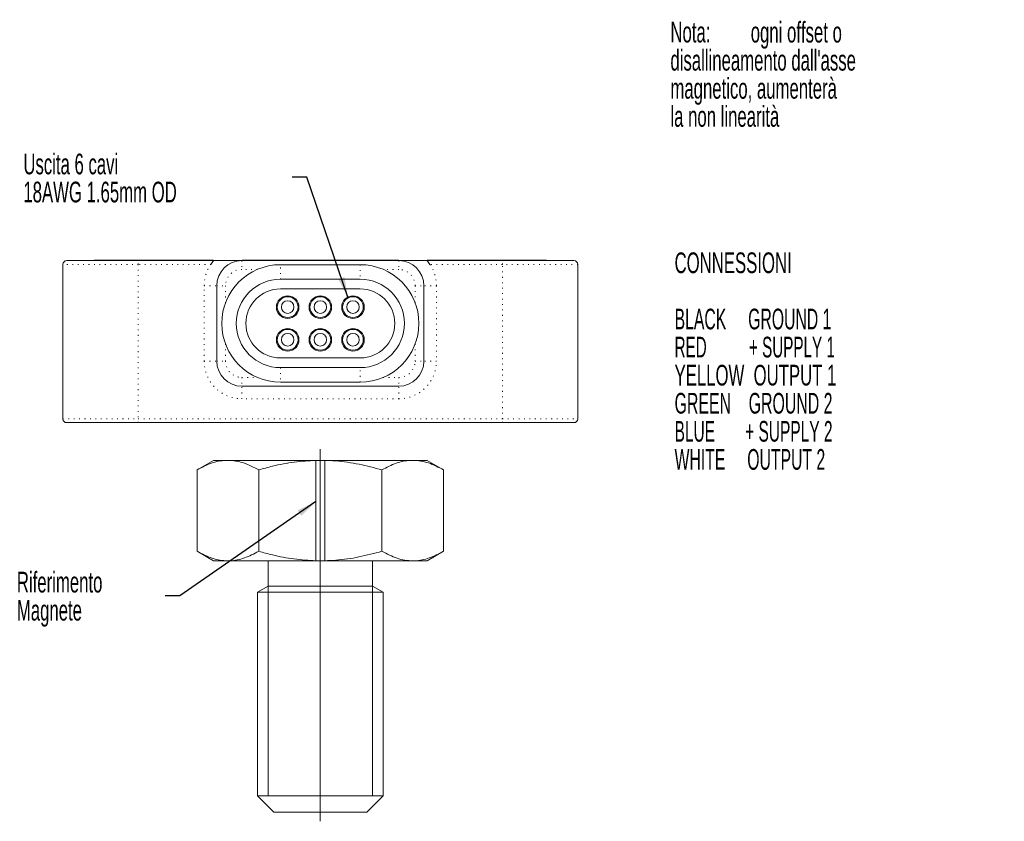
# Model space of a CAD drawing. Header units: millimetres. Extents: x 61 to 501, y 93 to 402.
# Tile 1 of 3: x 78 to 211, y 93 to 202. Entities that reach past the tile are written whole.
import ezdxf

# ---------------------------------------------------------------- set-up
doc = ezdxf.new("R2010")
doc.units = ezdxf.units.MM
doc.linetypes.add('DOT2', pattern=[0.635, 0, -0.635])
doc.layers.add('LINEE_SOTTILI', color=7, linetype='Continuous')
doc.styles.add('SLDTEXTSTYLE0', font='TXT', dxfattribs={"width": 0.605})
doc.styles.add('SLDTEXTSTYLE1', font='TXT', dxfattribs={"width": 0.57})
doc.styles.add('SLDTEXTSTYLE2', font='TXT', dxfattribs={"width": 0.550217})
doc.styles.add('SLDTEXTSTYLE3', font='TXT', dxfattribs={"width": 0.574118})
doc.styles.add('SLDTEXTSTYLE4', font='TXT', dxfattribs={"width": 0.56})
doc.dimstyles.new('SLDDIMSTYLE3', dxfattribs={"dimtxt": 0.18, "dimasz": 2.7, "dimexe": 0, "dimexo": 0.0625, "dimgap": 0, "dimtad": 0, "dimtih": 1, "dimtoh": 1, "dimdec": 0, "dimrnd": 1e-09, "dimzin": 0, "dimdsep": 46, "dimtxsty": 'Standard', "dimsah": 1, "dimcen": 0.09, "dimadec": 0, "dimazin": 0, "dimtfac": 2.7, "dimtdec": 0, "dimtofl": 0, "dimtmove": 0, "dimatfit": 3, "dimfxl": 0, "dimfrac": 2, "dimtolj": 1, "dimtzin": 0, "dimarcsym": 0})

# ---------------------------------------------------------------- blocks, each defined once
blk = doc.blocks.new('SW_NOTE_0')
at = {"layer": 'LINEE_SOTTILI', "color": 0, "char_height": 2.8, "attachment_point": 1}
for s, insert, style in [('CONNESSIONI', (0, 3.61), 'SLDTEXTSTYLE0'), ('BLACK     GROUND 1', (0, -4), 'SLDTEXTSTYLE1'), ('RED          + SUPPLY 1', (0, -7.8), 'SLDTEXTSTYLE2'), ('YELLOW  OUTPUT 1', (0, -11.6), 'SLDTEXTSTYLE0'), ('GREEN    GROUND 2', (0, -15.4), 'SLDTEXTSTYLE3'), ('BLUE       + SUPPLY 2', (0, -19.2), 'SLDTEXTSTYLE4'), ('WHITE     OUTPUT 2', (0, -23), 'SLDTEXTSTYLE1')]:
    blk.add_mtext(s, dxfattribs=dict(at, insert=insert, style=style))
blk = doc.blocks.new('SW_NOTE_4')
at = {"layer": 'LINEE_SOTTILI', "color": 0, "char_height": 2.8, "attachment_point": 1, "style": 'SLDTEXTSTYLE0'}
for s, insert in [('Nota:', (0, 3.61)), ('ogni offset o', (10.87, 3.6)), ("disallineamento dall'asse", (0, -0.2)), ('magnetico, aumenterà', (0, -4)), ('la non linearità', (0, -7.8))]:
    blk.add_mtext(s, dxfattribs=dict(at, insert=insert))
blk = doc.blocks.new('SW_NOTE_5')
at = {"layer": 'LINEE_SOTTILI', "color": 0, "char_height": 2.8, "attachment_point": 1, "style": 'SLDTEXTSTYLE0'}
for s, insert in [('Uscita 6 cavi', (-36.39, 3.2)), ('18AWG 1.65mm OD', (-36.39, -0.6))]:
    blk.add_mtext(s, dxfattribs=dict(at, insert=insert))
blk = doc.blocks.new('SW_NOTE_6')
at = {"layer": 'LINEE_SOTTILI', "color": 0, "char_height": 2.8, "attachment_point": 1, "style": 'SLDTEXTSTYLE0'}
for s, insert in [('Riferimento', (-20.08, 3.24)), ('Magnete', (-20.08, -0.56))]:
    blk.add_mtext(s, dxfattribs=dict(at, insert=insert))

msp = doc.modelspace()

# ---------------------------------------------------------------- linework, layer by layer
at = {"color": 7, "linetype": 'Continuous', "lineweight": 15}
for p, q in [((83.58187, 147.69984), (83.58187, 168.60984)), ((84.09187, 169.11984), (93.78187, 169.11984)), ((87.83187, 169.11984), (87.83187, 169.18784)), ((87.83187, 169.18784), (93.27187, 169.18784)), ((103.95529, 169.18784), (93.27187, 169.18784)), ((93.78187, 169.11984), (103.92099, 169.11984)), ((107.80687, 169.11984), (129.05687, 169.11984)), ((129.00661, 169.18784), (107.85713, 169.18784)), ((113.03437, 168.56734), (123.82937, 168.56734)), ((143.59187, 169.18784), (132.90845, 169.18784)), ((132.94275, 169.11984), (143.08187, 169.11984)), ((143.08187, 169.11984), (152.77187, 169.11984)), ((143.59187, 169.18784), (149.03187, 169.18784)), ((149.03187, 169.18784), (149.03187, 169.11984)), ((153.28187, 168.60984), (153.28187, 147.69984)), ((104.40687, 155.51984), (104.40687, 165.71984)), ((123.82937, 166.60435), (113.03437, 166.60435)), ((123.82937, 165.29484), (113.03437, 165.29484)), ((132.45687, 165.71984), (132.45687, 155.51984)), ((113.04926, 163.84984), (112.87147, 163.84984)), ((115.15226, 163.84984), (114.97447, 163.84984)), ((117.46926, 163.84984), (117.29147, 163.84984)), ((119.57226, 163.84984), (119.39447, 163.84984)), ((121.88926, 163.84984), (121.71147, 163.84984)), ((123.99226, 163.84984), (123.81447, 163.84984)), ((113.03437, 155.94484), (123.82937, 155.94484)), ((113.03437, 154.63533), (123.82937, 154.63533)), ((129.05687, 152.11984), (107.80687, 152.11984)), ((123.82937, 152.67234), (113.03437, 152.67234)), ((93.78187, 147.18984), (84.09187, 147.18984)), ((143.08187, 147.18984), (93.78187, 147.18984)), ((152.77187, 147.18984), (143.08187, 147.18984)), ((103.98187, 142.08984), (101.74645, 140.79922)), ((103.98187, 142.08984), (105.9178, 142.08984)), ((105.9178, 142.08984), (117.83699, 142.08984)), ((117.83687, 142.08277), (117.83699, 142.08984)), ((117.83687, 128.49691), (117.83687, 142.08277)), ((119.02674, 142.08984), (117.83699, 142.08984)), ((119.02674, 142.08984), (119.02687, 142.08277)), ((119.02674, 142.08984), (130.94594, 142.08984)), ((119.02687, 142.08277), (119.02687, 128.49691)), ((130.94594, 142.08984), (132.88187, 142.08984)), ((135.11729, 140.79922), (132.88187, 142.08984)), ((101.74645, 129.78046), (101.74645, 140.79922)), ((110.08916, 129.78046), (110.08916, 140.79922)), ((126.77458, 129.78046), (126.77458, 140.79922)), ((135.11729, 129.78046), (135.11729, 140.79922)), ((101.74645, 129.78046), (103.98187, 128.48984)), ((132.88187, 128.48984), (135.11729, 129.78046)), ((103.98187, 128.48984), (105.9178, 128.48984)), ((105.9178, 128.48984), (117.83699, 128.48984)), ((111.37687, 128.48984), (111.37687, 125.07411)), ((117.83699, 128.48984), (117.83687, 128.49691)), ((119.02674, 128.48984), (117.83699, 128.48984)), ((119.02687, 128.49691), (119.02674, 128.48984)), ((119.02674, 128.48984), (130.94594, 128.48984)), ((125.48687, 125.07411), (125.48687, 128.48984)), ((130.94594, 128.48984), (132.88187, 128.48984)), ((111.37687, 125.07411), (109.93187, 124.23984)), ((109.93187, 124.23984), (109.93187, 96.69984)), ((126.93187, 124.23984), (109.93187, 124.23984)), ((125.48687, 125.07411), (111.37687, 125.07411)), ((126.93187, 124.23984), (125.48687, 125.07411)), ((126.93187, 96.69984), (126.93187, 124.23984)), ((109.93187, 96.69984), (112.14187, 94.48984)), ((109.93187, 96.69984), (126.93187, 96.69984)), ((124.72187, 94.48984), (126.93187, 96.69984)), ((124.72187, 94.48984), (112.14187, 94.48984))]:
    msp.add_line(p, q, dxfattribs=at)
at = {"color": 8, "linetype": 'DOT2', "lineweight": 0}
for p, q in [((93.78187, 168.60984), (83.58187, 168.60984)), ((93.27187, 169.18784), (93.27187, 169.11984)), ((93.78187, 168.60984), (93.78187, 169.11984)), ((93.78187, 168.60984), (93.78187, 147.69984)), ((103.60474, 168.60984), (93.78187, 168.60984)), ((107.80687, 169.11984), (107.80687, 167.92984)), ((113.03437, 166.60435), (113.03437, 168.56734)), ((123.82937, 168.56734), (123.82937, 166.60435)), ((129.05687, 169.11984), (129.05687, 167.92984)), ((143.08187, 168.60984), (133.259, 168.60984)), ((143.08187, 168.60984), (143.08187, 169.11984)), ((143.08187, 147.69984), (143.08187, 168.60984)), ((153.28187, 168.60984), (143.08187, 168.60984)), ((143.59187, 169.11984), (143.59187, 169.18784)), ((109.91561, 167.92984), (107.80687, 167.92984)), ((129.05687, 167.92984), (126.94813, 167.92984)), ((102.70687, 165.71984), (104.40687, 165.71984)), ((102.70687, 155.51984), (102.70687, 165.71984)), ((104.40687, 165.71984), (105.59687, 165.71984)), ((105.59687, 165.71984), (105.59687, 163.42097)), ((131.26687, 165.71984), (132.45687, 165.71984)), ((131.26687, 163.42097), (131.26687, 165.71984)), ((134.15687, 165.71984), (132.45687, 165.71984)), ((134.15687, 165.71984), (134.15687, 155.51984)), ((105.59687, 157.8187), (105.59687, 155.51984)), ((131.26687, 155.51984), (131.26687, 157.8187)), ((102.70687, 155.51984), (104.40687, 155.51984)), ((104.40687, 155.51984), (105.59687, 155.51984)), ((113.03437, 154.63533), (113.03437, 152.67234)), ((123.82937, 152.67234), (123.82937, 154.63533)), ((131.26687, 155.51984), (132.45687, 155.51984)), ((134.15687, 155.51984), (132.45687, 155.51984)), ((107.80687, 153.30984), (109.91561, 153.30984)), ((107.80687, 153.30984), (107.80687, 152.11984)), ((126.94813, 153.30984), (129.05687, 153.30984)), ((129.05687, 153.30984), (129.05687, 152.11984)), ((107.80687, 150.41984), (107.80687, 152.11984)), ((129.05687, 150.41984), (129.05687, 152.11984)), ((129.05687, 150.41984), (107.80687, 150.41984)), ((83.58187, 147.69984), (93.78187, 147.69984)), ((93.78187, 147.69984), (143.08187, 147.69984)), ((93.78187, 147.18984), (93.78187, 147.69984)), ((143.08187, 147.69984), (153.28187, 147.69984)), ((143.08187, 147.18984), (143.08187, 147.69984))]:
    msp.add_line(p, q, dxfattribs=at)
at = {"color": 7, "linetype": 'Continuous', "lineweight": 15}
for centre, radius in [((114.01187, 162.82984), 1.53), ((114.01187, 162.82984), 1.4025), ((118.43187, 162.82984), 1.53), ((118.43187, 162.82984), 1.4025), ((122.85187, 162.82984), 1.53), ((122.85187, 162.82984), 1.4025), ((114.01187, 162.82984), 0.85), ((118.43187, 162.82984), 0.85), ((122.85187, 162.82984), 0.85), ((114.01187, 158.40984), 1.53), ((114.01187, 158.40984), 1.4025), ((114.01187, 158.40984), 0.85), ((118.43187, 158.40984), 1.53), ((118.43187, 158.40984), 1.4025), ((118.43187, 158.40984), 0.85), ((122.85187, 158.40984), 1.53), ((122.85187, 158.40984), 1.4025), ((122.85187, 158.40984), 0.85)]:
    msp.add_circle(centre, radius, dxfattribs=at)
for centre, radius, start, end in [((84.09187, 168.60984), 0.51, 90, 180), ((107.80687, 165.71984), 5.1, 138.1897236, 145.4818922), ((107.80687, 165.71984), 3.4, 90, 180), ((113.03437, 160.61984), 7.9475, 90, 270), ((123.82937, 160.61984), 7.9475, 270, 90), ((129.05687, 165.71984), 3.4, 0, 90), ((129.05687, 165.71984), 5.1, 34.5181078, 41.8102764), ((152.77187, 168.60984), 0.51, 0, 90), ((113.03437, 160.61984), 5.98451, 90, 270), ((113.03437, 160.61984), 4.675, 90, 270), ((123.82937, 160.61984), 5.98451, 270, 90), ((123.82937, 160.61984), 4.675, 270, 90), ((107.80687, 155.51984), 3.4, 180, 270), ((129.05687, 155.51984), 3.4, 270, 0), ((84.09187, 147.69984), 0.51, 180, 270), ((152.77187, 147.69984), 0.51, 270, 0)]:
    msp.add_arc(centre, radius, start, end, dxfattribs=at)
at = {"color": 8, "linetype": 'DOT2', "lineweight": 0}
for centre, radius, start, end in [((107.80687, 165.71984), 5.1, 145.4818922, 180), ((129.05687, 165.71984), 5.1, 0, 34.5181078), ((107.80687, 165.71984), 2.21, 90, 180), ((129.05687, 165.71984), 2.21, 0, 90), ((107.80687, 155.51984), 5.1, 180, 270), ((107.80687, 155.51984), 2.21, 180, 270), ((129.05687, 155.51984), 2.21, 270, 0), ((129.05687, 155.51984), 5.1, 270, 0)]:
    msp.add_arc(centre, radius, start, end, dxfattribs=at)
at = {"color": 7, "linetype": 'Continuous', "lineweight": 15}
for points, knots in [([(104.00555, 169.11984), (104.72184, 169.11984), (105.4074, 169.11984), (106.65485, 169.11984), (107.2305, 169.11984), (107.80687, 169.11984)], [0, 0, 0, 0, 0.5, 0.5, 1, 1, 1, 1]), ([(132.85819, 169.11984), (132.1419, 169.11984), (131.45633, 169.11984), (130.20889, 169.11984), (129.63324, 169.11984), (129.05687, 169.11984)], [0, 0, 0, 0, 0.5, 0.5, 1, 1, 1, 1]), ([(105.9178, 142.08984), (105.81893, 142.0883), (105.07016, 142.07663), (103.6584, 141.79475), (102.38765, 141.13308), (101.74645, 140.79922)], [0, 0, 0, 0, 0.070088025, 0.530783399, 1, 1, 1, 1]), ([(110.08916, 140.79922), (109.41178, 141.14985), (108.39033, 141.6786), (106.98744, 142.03485), (106.27511, 142.07147), (105.9178, 142.08984)], [0, 0, 0, 0, 0.49525132, 0.746818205, 1, 1, 1, 1]), ([(117.83687, 142.08277), (116.85499, 142.02506), (114.87984, 141.90899), (112.29693, 141.40246), (110.71363, 140.96984), (110.08916, 140.79922)], [0, 0, 0, 0, 0.374467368, 0.753283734, 1, 1, 1, 1]), ([(126.77458, 140.79922), (125.75084, 141.07072), (123.69403, 141.61621), (121.08781, 141.99546), (119.52356, 142.06173), (119.02687, 142.08277)], [0, 0, 0, 0, 0.403451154, 0.810580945, 1, 1, 1, 1]), ([(130.94594, 142.08984), (130.84706, 142.0883), (130.0983, 142.07663), (128.68654, 141.79475), (127.41578, 141.13308), (126.77458, 140.79922)], [0, 0, 0, 0, 0.070088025, 0.530783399, 1, 1, 1, 1]), ([(135.11729, 140.79922), (134.43992, 141.14985), (133.41847, 141.6786), (132.01558, 142.03485), (131.30324, 142.07147), (130.94594, 142.08984)], [0, 0, 0, 0, 0.49525132, 0.746818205, 1, 1, 1, 1]), ([(101.74645, 129.78046), (102.42382, 129.42983), (103.44527, 128.90108), (104.84816, 128.54483), (105.56049, 128.50821), (105.9178, 128.48984)], [0, 0, 0, 0, 0.4952513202, 0.7468182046, 1, 1, 1, 1]), ([(105.9178, 128.48984), (106.01667, 128.49138), (106.76544, 128.50305), (108.1772, 128.78492), (109.44796, 129.44659), (110.08916, 129.78046)], [0, 0, 0, 0, 0.070088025, 0.530783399, 1, 1, 1, 1]), ([(110.08916, 129.78046), (110.71363, 129.60983), (112.28655, 129.18006), (114.86907, 128.67233), (116.84423, 128.55558), (117.83687, 128.49691)], [0, 0, 0, 0, 0.246716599, 0.62142786, 1, 1, 1, 1]), ([(119.02687, 128.49691), (119.52356, 128.51795), (121.07725, 128.58376), (123.68359, 128.96132), (125.74055, 129.50643), (126.77458, 129.78046)], [0, 0, 0, 0, 0.189418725, 0.592523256, 1, 1, 1, 1]), ([(126.77458, 129.78046), (127.45195, 129.42983), (128.4734, 128.90108), (129.87629, 128.54483), (130.58863, 128.50821), (130.94594, 128.48984)], [0, 0, 0, 0, 0.4952513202, 0.7468182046, 1, 1, 1, 1]), ([(130.94594, 128.48984), (131.04481, 128.49138), (131.79357, 128.50305), (133.20534, 128.78492), (134.47609, 129.44659), (135.11729, 129.78046)], [0, 0, 0, 0, 0.070088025, 0.530783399, 1, 1, 1, 1])]:
    msp.add_open_spline(points, degree=3, knots=knots, dxfattribs=at)
at = {"layer": 'LINEE_SOTTILI', "color": 7, "lineweight": 0}
for p, q in [((118.43187, 143.61226), (118.43187, 93.23999)), ((111.37687, 125.07411), (111.37687, 96.72169)), ((125.48687, 125.07411), (125.48687, 96.72169))]:
    msp.add_line(p, q, dxfattribs=at)

# ---------------------------------------------------------------- block references
at = {"layer": 'LINEE_SOTTILI', "color": 7}
for name, p in [('SW_NOTE_4', (165.83104, 197.83516)), ('SW_NOTE_5', (114.61907, 180.39781)), ('SW_NOTE_0', (166.39201, 166.61604)), ('SW_NOTE_6', (97.42927, 123.76623))]:
    msp.add_blockref(name, p, dxfattribs=at)

# ---------------------------------------------------------------- leaders
for points in [[(122.15325, 164.19103), (116.61907, 180.39781), (114.61907, 180.39781)], [(117.83687, 136.49832), (99.42927, 123.76623), (97.42927, 123.76623)]]:
    msp.add_leader(points, dimstyle='SLDDIMSTYLE3', dxfattribs=at)

doc.saveas('drawing.dxf')
